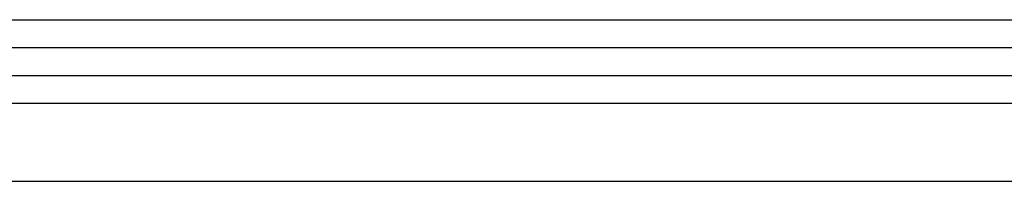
# Model space of a CAD drawing. Header units: centimetres. Extents: x 27698 to 42070, y 833 to 13367.
# Tile 15 of 59: x 29979 to 30423, y 2929 to 3001. Entities that reach past the tile are written whole.
import ezdxf

# ---------------------------------------------------------------- set-up
doc = ezdxf.new("R2010")
doc.units = ezdxf.units.CM
doc.header["$LTSCALE"] = 0.1
for name, color, linetype in [('A-ELEWACJE', 3, 'Continuous'), ('A_Ściany istniejące', 9, 'Continuous'), ('CKIZOLACJE', 2, 'Continuous'), ('CKPRZEKROJ', 7, 'Continuous')]:
    doc.layers.add(name, color=color, linetype=linetype)
doc.linetypes.add('IZOLACJA_CIEPLNA_OS', pattern='A,0.001,[220,CADKON.SHX,S=0.05,R=0,X=0,Y=0],-1,[220,CADKON.SHX,S=0.05,R=180,X=1,Y=0],-1', length=2.001)

# ---------------------------------------------------------------- blocks, each defined once
blk = doc.blocks.new('A$7E88ED2232A4')
at = {"layer": 'A_Ściany istniejące'}
blk.add_line((24, -35.1), (2151, -35.1), dxfattribs=at)
at = {"layer": 'CKPRZEKROJ'}
blk.add_lwpolyline([(-25, 0), (2200, 0)], dxfattribs=at)

msp = doc.modelspace()

# ---------------------------------------------------------------- linework, layer by layer
at = {"layer": 'A-ELEWACJE'}
msp.add_lwpolyline([(29579.236, 2963.804), (31754.236, 2963.804)], dxfattribs=at)
at = {"layer": 'CKIZOLACJE'}
msp.add_lwpolyline([(29534.236, 2988.804), (31779.236, 2988.804)], dxfattribs=at)
at = {"layer": 'CKIZOLACJE', "linetype": 'IZOLACJA_CIEPLNA_OS', "ltscale": 5}
msp.add_lwpolyline([(29554.236, 2976.304), (31779.236, 2976.304)], dxfattribs=at)
at = {"layer": 'CKPRZEKROJ'}
msp.add_lwpolyline([(29524.208, 3001.353), (31779.236, 3001.353)], dxfattribs=at)

# ---------------------------------------------------------------- block references
at = {"layer": 'CKIZOLACJE'}
msp.add_blockref('A$7E88ED2232A4', (29579.236, 2963.804), dxfattribs=at)

doc.saveas('drawing.dxf')
